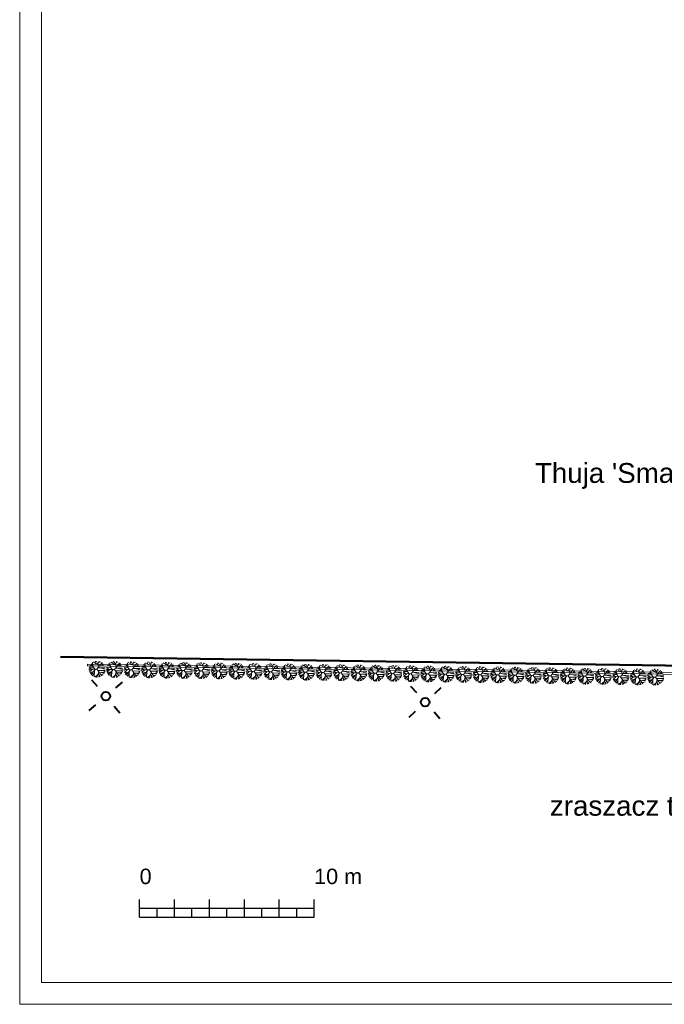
# Model space of a CAD drawing. Header units: metres. Extents: x -0.21 to 0.92, y -0.3 to 0.33.
# Tile 10 of 18: x 0.22 to 0.37, y -0.3 to -0.07. Entities that reach past the tile are written whole.
import ezdxf

# ---------------------------------------------------------------- set-up
doc = ezdxf.new("R2010")
doc.units = ezdxf.units.M
doc.header["$LTSCALE"] = 0.0127
doc.layers.add('Design Layer-1', color=7, linetype='Continuous')
doc.layers.add('nawodnienie', color=7, linetype='Continuous')
doc.styles.add('Arial', font='arial.ttf')

# ---------------------------------------------------------------- blocks, each defined once
blk = doc.blocks.new('thuja M')
at = {"color": 3, "linetype": 'Continuous', "lineweight": 18, "true_color": 0x00ff00, "transparency": 33554687}
for p, q in [((6591187.615, 5674830.306), (6591187.589, 5674830.611)), ((6591188.03, 5674830.434), (6591187.647, 5674830.647)), ((6591187.802, 5674830.561), (6591187.823, 5674830.71)), ((6591188.092, 5674830.307), (6591187.89, 5674830.719)), ((6591188.005, 5674830.485), (6591188.088, 5674830.704)), ((6591188.054, 5674830.614), (6591188.202, 5674830.665)), ((6591187.932, 5674830.091), (6591187.317, 5674830.103)), ((6591187.457, 5674829.974), (6591187.32, 5674830.035)), ((6591187.515, 5674830.1), (6591187.332, 5674830.232)), ((6591187.618, 5674830.25), (6591187.352, 5674830.261)), ((6591187.595, 5674830.101), (6591187.362, 5674829.886)), ((6591187.376, 5674829.845), (6591187.684, 5674829.914)), ((6591187.561, 5674830.386), (6591187.38, 5674830.368)), ((6591187.522, 5674829.878), (6591187.429, 5674829.737)), ((6591187.757, 5674830.096), (6591187.476, 5674830.512)), ((6591187.831, 5674830.095), (6591187.485, 5674829.669)), ((6591187.626, 5674830.25), (6591187.649, 5674830.25)), ((6591187.736, 5674829.978), (6591187.721, 5674829.509)), ((6591188.071, 5674829.896), (6591187.929, 5674829.469)), ((6591188.002, 5674829.993), (6591188.562, 5674829.997)), ((6591188.015, 5674830.188), (6591188.561, 5674830.199)), ((6591188.126, 5674830.347), (6591188.521, 5674830.336)), ((6591188.175, 5674830.191), (6591188.569, 5674830.089)), ((6591188.28, 5674830.343), (6591188.386, 5674830.538)), ((6591188.301, 5674829.833), (6591188.535, 5674829.889)), ((6591188.373, 5674830.34), (6591188.434, 5674830.484)), ((6591188.403, 5674829.996), (6591188.546, 5674829.927)), ((6591187.73, 5674829.777), (6591187.573, 5674829.59)), ((6591188.002, 5674829.69), (6591187.775, 5674829.492)), ((6591187.881, 5674829.584), (6591187.884, 5674829.472)), ((6591188.025, 5674829.757), (6591188.174, 5674829.513)), ((6591188.099, 5674829.636), (6591188.078, 5674829.484)), ((6591188.121, 5674829.837), (6591188.509, 5674829.827)), ((6591188.233, 5674829.666), (6591188.406, 5674829.674)), ((6591188.247, 5674829.834), (6591188.472, 5674829.759))]:
    blk.add_line(p, q, dxfattribs=at)
at = {"color": 3, "linetype": 'Continuous', "lineweight": 18, "true_color": 0x00ff00, "transparency": 33554687, "flags": 128}
blk.add_lwpolyline([(6591188.316, 5674830.598), (6591187.932, 5674830.091), (6591188.295, 5674829.577)], dxfattribs=at)
blk = doc.blocks.new('Callout-1')
at = {"color": 7, "linetype": 'Continuous', "lineweight": 5, "transparency": 33554687}
for p, q in [((-1.463, -0.617), (0, 0)), ((0, 0), (9.972, 0))]:
    blk.add_line(p, q, dxfattribs=at)
at = {"color": 7, "transparency": 33554687, "insert": (-1.705, -0.045), "char_height": 1.13688, "width": 11.4624, "attachment_point": 3, "rotation": 22.8616, "line_spacing_factor": 0.96736, "style": 'Arial'}
blk.add_mtext("Thuja 'Smaragd'", dxfattribs=at)
blk = doc.blocks.new('Callout-3')
at = {"color": 7, "linetype": 'Continuous', "lineweight": 5, "transparency": 33554687}
for p, q in [((-0.691, 1.429), (0, 0)), ((0, 0), (8.146, 0))]:
    blk.add_line(p, q, dxfattribs=at)
at = {"color": 7, "transparency": 33554687, "insert": (1.51, 2.496), "char_height": 1.13688, "width": 20.97672, "attachment_point": 3, "rotation": 295.8208, "line_spacing_factor": 0.96736, "style": 'Arial'}
blk.add_mtext('zraszacz typu MP Rotator 2000', dxfattribs=at)

msp = doc.modelspace()

# ---------------------------------------------------------------- linework, layer by layer
at = {"layer": 'Design Layer-1', "color": 7, "linetype": 'Continuous', "lineweight": 5, "transparency": 33554687, "flags": 128}
msp.add_lwpolyline([(0.22491, 0.29817), (0.22491, -0.29601), (0.64503, -0.29601), (0.64503, 0.29817), (0.22491, 0.29817)], dxfattribs=at)
at = {"layer": 'Design Layer-1', "color": 7, "linetype": 'Continuous', "lineweight": 18, "transparency": 33554687, "flags": 128}
msp.add_lwpolyline([(0.22991, 0.29317), (0.22991, -0.291), (0.64003, -0.291), (0.64003, 0.29317)], close=True, dxfattribs=at)
at = {"layer": 'nawodnienie', "color": 1, "linetype": 'Continuous', "lineweight": 50, "true_color": 0xff0000, "transparency": 33554687}
msp.add_line((0.23429, -0.21636), (0.42795, -0.21907), dxfattribs=at)
at = {"layer": 'nawodnienie', "color": 7, "linetype": 'Continuous', "lineweight": 5, "transparency": 33554687}
for p, q in [((0.24047, -0.21803), (0.43146, -0.22072)), ((0.24047, -0.21803), (0.24047, -0.21843)), ((0.24047, -0.21843), (0.43145, -0.22112))]:
    msp.add_line(p, q, dxfattribs=at)
at = {"layer": 'nawodnienie', "color": 14, "linetype": 'Continuous', "lineweight": 40, "true_color": 0x990000, "transparency": 33554687}
for p, q in [((0.24139, -0.22159), (0.24269, -0.2231)), ((0.24691, -0.22343), (0.24843, -0.22213)), ((0.31446, -0.22308), (0.31582, -0.22455)), ((0.32005, -0.22473), (0.32153, -0.22338)), ((0.24084, -0.22862), (0.24235, -0.22733)), ((0.24658, -0.22765), (0.24788, -0.22917)), ((0.31416, -0.23014), (0.31563, -0.22879)), ((0.31987, -0.22897), (0.32122, -0.23045))]:
    msp.add_line(p, q, dxfattribs=at)
at = {"layer": 'nawodnienie', "color": 7, "linetype": 'Continuous', "lineweight": 25, "transparency": 33554687}
for p, q in [((0.25239, -0.276), (0.25239, -0.272)), ((0.26039, -0.276), (0.26039, -0.272)), ((0.26839, -0.276), (0.26839, -0.272)), ((0.27639, -0.276), (0.27639, -0.272)), ((0.28439, -0.276), (0.28439, -0.272)), ((0.29239, -0.276), (0.29239, -0.272)), ((0.25239, -0.274), (0.29239, -0.274)), ((0.25639, -0.276), (0.25639, -0.274)), ((0.26439, -0.276), (0.26439, -0.274)), ((0.27239, -0.276), (0.27239, -0.274)), ((0.28039, -0.276), (0.28039, -0.274)), ((0.28839, -0.276), (0.28839, -0.274)), ((0.25239, -0.276), (0.29239, -0.276))]:
    msp.add_line(p, q, dxfattribs=at)
at = {"layer": 'nawodnienie', "color": 14, "linetype": 'Continuous', "lineweight": 40, "true_color": 0x990000, "transparency": 33554687}
for centre in [(0.24463, -0.22538), (0.31784, -0.22676)]:
    msp.add_circle(centre, 0.000988, dxfattribs=at)

# ---------------------------------------------------------------- block references
at = {"layer": 'nawodnienie', "color": 7, "transparency": 33554687, "xscale": 0.004, "yscale": 0.004, "zscale": 0.004}
for name, p, rotation in [('Callout-1', (0.39519, -0.1744), 337.1384448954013), ('Callout-3', (0.44139, -0.258), 64.17916812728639)]:
    msp.add_blockref(name, p, dxfattribs=dict(at, rotation=rotation))
at = {"layer": 'nawodnienie', "color": 3, "true_color": 0x00ff00, "transparency": 33554687, "xscale": 0.003, "yscale": 0.003, "zscale": 0.003}
for p in [(-19773.32118, -17024.70946), (-19773.31718, -17024.70952), (-19773.31318, -17024.70958), (-19773.30918, -17024.70963), (-19773.30518, -17024.70969), (-19773.30118, -17024.70975), (-19773.29718, -17024.7098), (-19773.29318, -17024.70986), (-19773.28919, -17024.70992), (-19773.28519, -17024.70997), (-19773.28119, -17024.71003), (-19773.27719, -17024.71009), (-19773.27319, -17024.71015), (-19773.26919, -17024.7102), (-19773.26519, -17024.71026), (-19773.26119, -17024.71032), (-19773.25719, -17024.71037), (-19773.25319, -17024.71043), (-19773.24919, -17024.71049), (-19773.24519, -17024.71054), (-19773.24119, -17024.7106), (-19773.23719, -17024.71066), (-19773.23319, -17024.71071), (-19773.22919, -17024.71077), (-19773.22519, -17024.71083), (-19773.22119, -17024.71089), (-19773.21719, -17024.71094), (-19773.21319, -17024.711), (-19773.20919, -17024.71106), (-19773.20519, -17024.71111), (-19773.20119, -17024.71117), (-19773.19719, -17024.71123), (-19773.19319, -17024.71128)]:
    msp.add_blockref('thuja M', p, dxfattribs=at)

# ---------------------------------------------------------------- texts
at = {"layer": 'nawodnienie', "color": 7, "transparency": 33554687, "attachment_point": 1, "line_spacing_factor": 0.96736, "style": 'Arial'}
for s, insert, char_height in [('0', (0.25239, -0.26491), 0.00354), ('10 m', (0.29239, -0.26491), 0.003537)]:
    msp.add_mtext(s, dxfattribs=dict(at, insert=insert, char_height=char_height))

doc.saveas('drawing.dxf')
